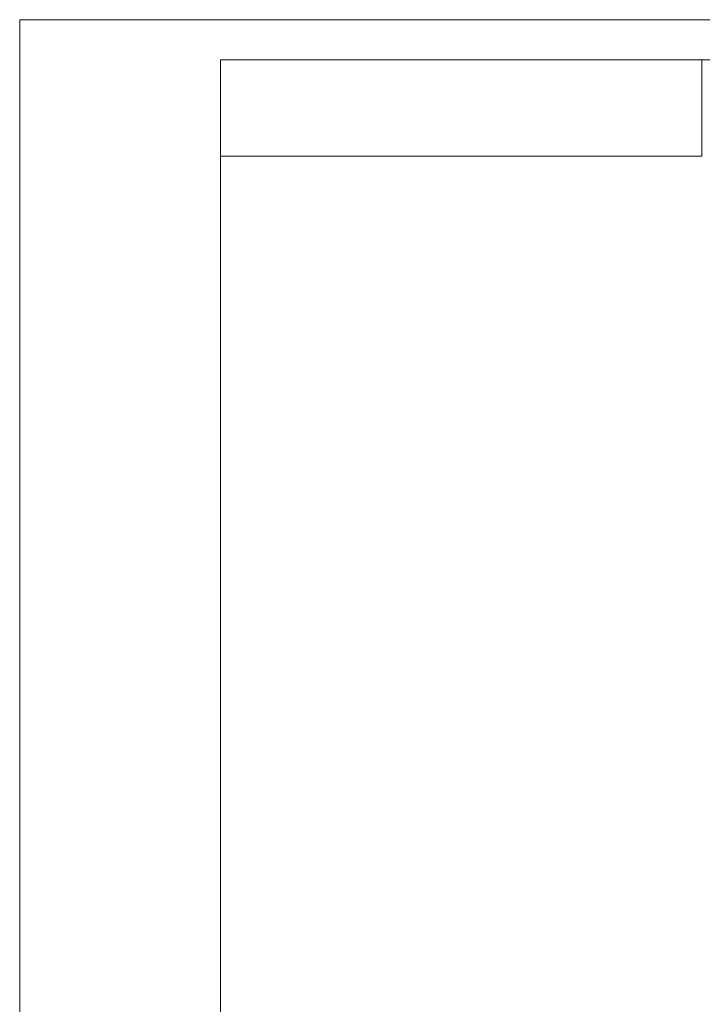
# Model space of a CAD drawing. Header units: millimetres. Extents: x 4180 to 7964, y -765 to 3096.
# Tile 18 of 30: x 4194 to 5300, y 1500 to 3096. Entities that reach past the tile are written whole.
import ezdxf
from ezdxf.enums import TextEntityAlignment as Align

# ---------------------------------------------------------------- set-up
doc = ezdxf.new("R2010")
doc.units = ezdxf.units.MM
for name, color, linetype, lineweight in [('1轮廓实线层', 7, 'Continuous', 18), ('2细线层', 4, 'Continuous', 13), ('6文字层', 3, 'Continuous', 13), ('图框层', 7, 'Continuous', 18)]:
    doc.layers.add(name, color=color, linetype=linetype, lineweight=lineweight)
doc.styles.add('PC_TEXTSTYLE', font='ISOCP.SHX', dxfattribs={"width": 0.707, "bigfont": 'GBCBIG.SHX'})

# ---------------------------------------------------------------- blocks, each defined once
blk = doc.blocks.new('ZwmFrameMain_A4^_^无分区图框^_^portrait')
at = {"layer": '1轮廓实线层'}
for p in [(0, 0), (180, 287)]:
    blk.add_line(p, (0, 287), dxfattribs=at)
at = {"layer": '2细线层'}
for p in [(-25, -5), (185, 292)]:
    blk.add_line(p, (-25, 292), dxfattribs=at)
blk = doc.blocks.new('ZwmFrameMain_图样代号')
at = {"layer": '2细线层', "linetype": 'Continuous'}
for p in [(60, 0), (0, -12)]:
    blk.add_line(p, (60, -12), dxfattribs=at)
at = {"layer": '6文字层', "style": 'PC_TEXTSTYLE', "width": 2.827942}
blk.add_attdef('图样代号', text='', height=7, rotation=180, dxfattribs=at).set_placement((58.24, -2.4), (2.35, -2.4), align=Align.FIT)

msp = doc.modelspace()

# ---------------------------------------------------------------- block references
at = {"layer": '图框层', "xscale": 13, "yscale": 13, "zscale": 13}
for name, p in [('ZwmFrameMain_A4^_^无分区图框^_^portrait', (4519.08, -699.72)), ('ZwmFrameMain_图样代号', (4519.08, 3031.28))]:
    msp.add_blockref(name, p, dxfattribs=at)

doc.saveas('drawing.dxf')
